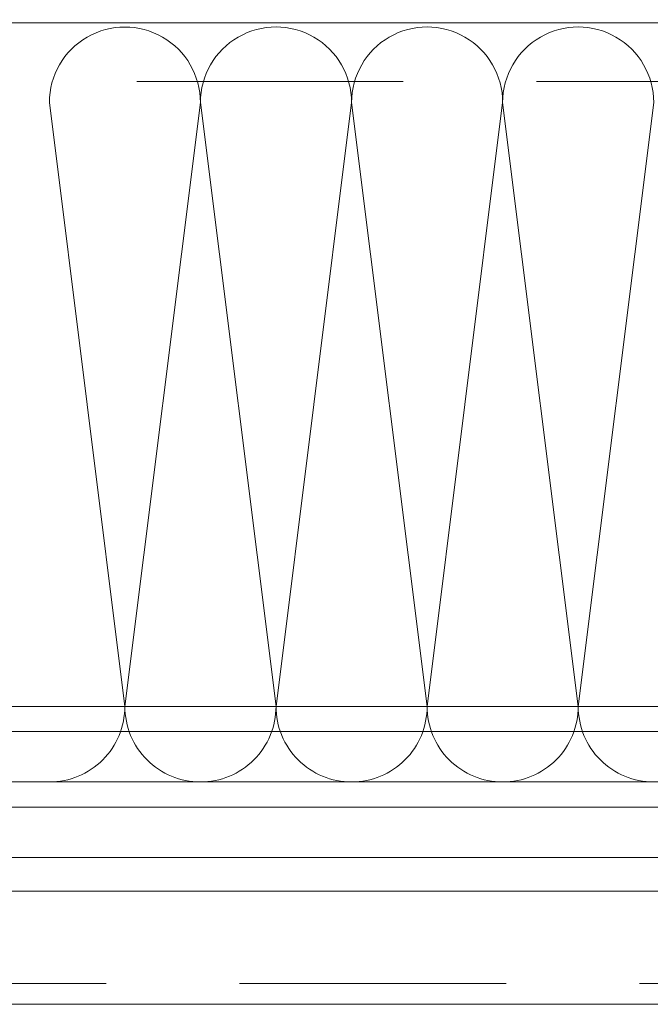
# Model space of a CAD drawing. Header units: millimetres. Extents: x 144573 to 336993, y 74252 to 247042.
# Tile 228 of 256: x 166132 to 166282, y 174615 to 174850. Entities that reach past the tile are written whole.
import ezdxf

# ---------------------------------------------------------------- set-up
doc = ezdxf.new("R2010")
doc.units = ezdxf.units.MM
doc.linetypes.add('ČÁRKOVANÁ', pattern=[19.05, 12.7, -6.35])
doc.layers.add('FASÁDA DETAILNÍ', color=255, linetype='Continuous', lineweight=0)

# ---------------------------------------------------------------- blocks, each defined once
blk = doc.blocks.new('*U1335')
for points in [[(1.2, 0, 0.414243), (1.3, 0.1), (1.2, 0.9, -1.0001), (1.4, 0.9), (1.3, 0.1, 0.414228), (1.4, 0, 0.414228)], [(1.4, 0, 0.414243), (1.5, 0.1), (1.4, 0.9, -1.0001), (1.6, 0.9), (1.5, 0.1, 0.414228), (1.6, 0, 0.414228)], [(1.6, 0, 0.414243), (1.7, 0.1), (1.6, 0.9, -1.0001), (1.8, 0.9), (1.7, 0.1, 0.414228), (1.8, 0, 0.414228)], [(1.8, 0, 0.414243), (1.9, 0.1), (1.8001, 0.9, -1.0001), (2, 0.9), (1.9001, 0.1, 0.414228), (2, 0, 0.414228)]]:
    blk.add_lwpolyline(points, format="xyb")

msp = doc.modelspace()

# ---------------------------------------------------------------- linework, layer by layer
at = {"layer": 'FASÁDA DETAILNÍ'}
for p, q in [((169681.98, 174686.259), (165483.48, 174686.259)), ((165483.48, 174680.259), (169681.98, 174680.259)), ((169681.98, 174668.259), (165483.48, 174668.259)), ((166515.98, 174668.259), (166106.98, 174668.259)), ((166515.98, 174668.259), (166106.98, 174668.259)), ((165483.48, 174662.259), (169681.98, 174662.259)), ((166106.98, 174662.259), (166515.98, 174662.259)), ((166106.98, 174662.259), (166515.98, 174662.259)), ((169681.98, 174650.259), (165483.48, 174650.259)), ((166515.98, 174650.259), (166106.98, 174650.259)), ((166515.98, 174650.259), (166106.98, 174650.259)), ((165483.48, 174642.259), (169681.98, 174642.259)), ((166106.98, 174642.259), (166515.98, 174642.259)), ((166106.98, 174642.259), (166515.98, 174642.259))]:
    msp.add_line(p, q, dxfattribs=at)
msp.add_lwpolyline([(173301.48, 174615.259), (146721.48, 174615.259), (146721.48, 198295.259), (173301.48, 198295.259)], close=True, dxfattribs=at)
at = {"layer": 'FASÁDA DETAILNÍ', "linetype": 'ČÁRKOVANÁ', "ltscale": 5}
for points in [[(173296.48, 174620.259), (146726.48, 174620.259), (146726.48, 198290.259), (173296.48, 198290.259)], [(173081.48, 174835.259), (146941.48, 174835.259), (146941.48, 198075.259), (173081.48, 198075.259)]]:
    msp.add_lwpolyline(points, close=True, dxfattribs=at)
at = {"layer": 'FASÁDA DETAILNÍ'}
msp.add_lwpolyline([(166504.98, 174849.259), (166117.98, 174849.259)], dxfattribs=at)

# ---------------------------------------------------------------- block references
at = {"layer": 'FASÁDA DETAILNÍ', "xscale": -179.9999932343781, "yscale": 179.9999932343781, "zscale": 179.9999932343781}
msp.add_blockref('*U1335', (166499.153, 174668.259), dxfattribs=at)
msp.add_blockref('*U1335', (166499.153, 174668.259), dxfattribs=at)

doc.saveas('drawing.dxf')
